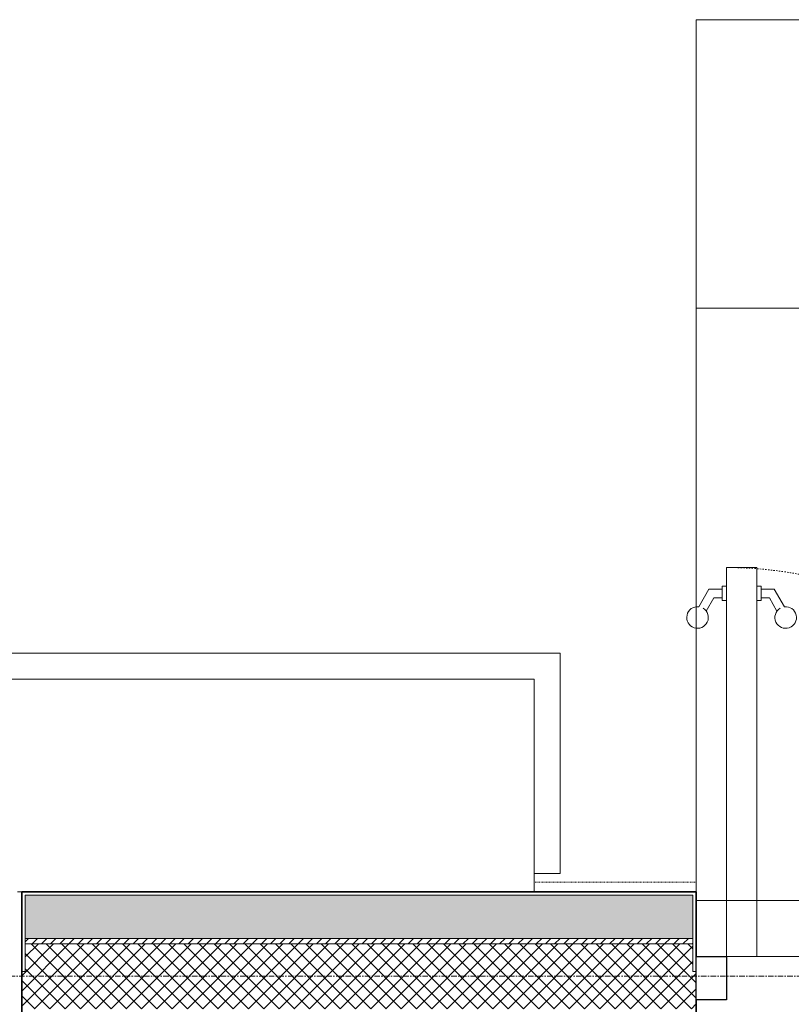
# Model space of a CAD drawing. Header units: millimetres. Extents: x -37728 to 44100, y 631619 to 691915.
# Tile 127 of 256: x -4734 to -2948, y 663065 to 665343. Entities that reach past the tile are written whole.
import ezdxf

# ---------------------------------------------------------------- set-up
doc = ezdxf.new("R2010")
doc.units = ezdxf.units.MM
for name, pattern in [('__FK_przerywana', [0.32004, 0.16002, -0.16002]), ('Kreska', [0.635, 0.3175, -0.3175]), ('Linia siatki', [2.2225, 1.27, -0.3175, 0.3175, -0.3175])]:
    doc.linetypes.add(name, pattern=pattern)
doc.layers.add('_XREF', color=7, linetype='Continuous')
for name, color, linetype, lineweight in [('A-DETL-MBND', 252, 'Continuous', 5), ('A-DOOR', 252, 'Continuous', 5), ('A-DOOR-FRAM', 252, 'Continuous', 25), ('A-DOOR-HDLN', 252, 'Kreska', 5), ('A-FLOR', 252, 'Continuous', 5), ('A-FLOR-LEVL', 252, 'Continuous', 5), ('A-WALL', 252, 'Continuous', 35), ('A-WALL-PATT', 252, 'Continuous', 35), ('S-GRID', 252, 'Continuous', 5)]:
    doc.layers.add(name, color=color, linetype=linetype, lineweight=lineweight)

# ---------------------------------------------------------------- blocks, each defined once
blk = doc.blocks.new('Drz Drzwi przeszklone x2 ___FK_04_0 ze szprosami - Dz_1 - Z - zwykłe - 151 x 240 _180 x 229_5_ EI 31-9118767-__-00_00 Przyziemie PB')
at = {"layer": 'A-DOOR', "color": 252}
for p, q in [((83, -3.4), (90, -3.4)), ((83, -93.4), (83, -3.4)), ((90, -93.4), (90, -3.4)), ((80.08, -86.4), (78.31, -83.33)), ((92.92, -86.4), (94.69, -83.33)), ((78.93, -88.4), (76.58, -84.33)), ((80.08, -86.4), (82, -86.4)), ((82, -85.75), (82, -89.05)), ((83, -85.75), (82, -85.75)), ((90, -85.75), (91, -85.75)), ((91, -85.75), (91, -89.05)), ((92.92, -86.4), (91, -86.4)), ((94.07, -88.4), (96.42, -84.33)), ((78.93, -88.4), (82, -88.4)), ((94.07, -88.4), (91, -88.4)), ((82, -89.05), (83, -89.05)), ((91, -89.05), (90, -89.05)), ((90, -93.4), (83, -93.4))]:
    blk.add_line(p, q, dxfattribs=at)
for centre, start, end in [((76.3, -81.85), 301.4052, 276.4218), ((96.7, -81.85), 263.5782, 238.5948)]:
    blk.add_arc(centre, 2.5, start, end, dxfattribs=at)
at = {"layer": 'A-DOOR-FRAM', "color": 252}
for p, q in [((90, -3.4), (90, 6.6)), ((90, 6.6), (97, 6.6)), ((97, 6.6), (97, -3.4)), ((97, -3.4), (90, -3.4))]:
    blk.add_line(p, q, dxfattribs=at)
at = {"layer": 'A-DOOR-HDLN', "color": 252}
blk.add_arc((90, -3.4), 90, 180, 270, dxfattribs=at)
blk = doc.blocks.new('A$C4e31ac75')
at = {"layer": 'A-WALL-PATT', "lineweight": 5}
h = blk.add_hatch(dxfattribs=at)
h.set_pattern_fill('FP_7', color=256, style=0, pattern_type=2)
h.set_pattern_definition([(0, (-64249.1606, -65444.3874), (2.381, 1.375), [1.587, -3.175]), (120, (-64249.1606, -65444.3874), (-2.38128493, 1.374506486), [1.587, -3.175]), (60, (-64249.1606, -65444.3874), (-0.00028493, 2.749506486), [0, -3.175, 1.587, 0])])
h.paths.add_polyline_path([(-639.85, 793.65), (-639.85, 803.65), (-794.35, 803.65), (-794.35, 793.65), (-643.56, 793.65)])
h.paths.add_polyline_path([(-444.25, 793.65), (-290.55, 793.65), (-290.55, 803.65), (-444.25, 803.65), (-444.25, 800.19)])
h.paths.add_polyline_path([(-1093.65, 793.65), (-935.95, 793.65), (-935.95, 803.65), (-1093.65, 803.65), (-1093.65, 793.83)])
h.paths.add_polyline_path([(7.5, 793.65), (18.75, 793.65), (18.74, 803.65), (-148.95, 803.65), (-148.95, 793.65), (-7.5, 793.65)])
h = blk.add_hatch(dxfattribs=at)
h.set_pattern_fill('FP_8', color=256, style=0, pattern_type=2)
h.set_pattern_definition([(45, (-64249.1606, -65444.3874), (-1.060660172, 1.060660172), [])])
h.paths.add_polyline_path([(-1070.06, 792.4), (-935.95, 792.4), (-935.95, 793.65), (-1092.4, 793.65), (-1092.4, 792.4), (-1071.15, 792.4)])
h.paths.add_polyline_path([(-794.35, 792.4), (-639.85, 792.4), (-639.85, 793.65), (-794.35, 793.65)])
h.paths.add_polyline_path([(-35.71, 792.4), (8.75, 792.4), (8.75, 793.65), (-148.95, 793.65), (-148.95, 792.4), (-83.21, 792.4)])
h.paths.add_polyline_path([(-444.25, 792.4), (-290.55, 792.4), (-290.55, 793.65), (-444.25, 793.65)])
h = blk.add_hatch(dxfattribs=at)
h.set_pattern_fill('FP_9', color=256, style=0, pattern_type=2)
h.set_pattern_definition([(45, (-64249.1606, -65444.3874), (-1.76776695, 1.76776695), []), (135, (-64249.1606, -65444.3874), (-1.76776695, -1.76776695), [])])
h.paths.add_polyline_path([(-1076.15, 777.4), (-935.15, 777.4), (-935.15, 786.05), (-935.95, 786.05), (-935.95, 792.4), (-1077.4, 792.4), (-1077.4, 777.4), (-1076.89, 777.4)])
h.paths.add_polyline_path([(-795.15, 777.4), (-639.05, 777.4), (-639.05, 786.05), (-639.85, 786.05), (-639.85, 792.4), (-794.35, 792.4), (-794.35, 786.05), (-795.15, 786.02), (-795.15, 780.32)])
h.paths.add_polyline_path([(-7.5, 777.4), (7.5, 777.4), (7.5, 792.4), (-148.95, 792.4), (-148.95, 786.05), (-149.75, 786.05), (-149.75, 777.4), (-35.71, 777.4)])
h.paths.add_polyline_path([(-368.18, 777.4), (-289.75, 777.4), (-289.75, 786.05), (-290.55, 786.05), (-290.55, 792.4), (-444.25, 792.4), (-444.25, 786.05), (-445.05, 786.05), (-445.05, 777.4), (-415.67, 777.4)])
at = {"layer": 'A-DETL-MBND', "linetype": '__FK_przerywana'}
blk.add_line((-639.05, 806.65), (-676.55, 806.65), dxfattribs=at)
at = {"layer": 'A-FLOR'}
for p, q in [((-445.05, 939.45), (-639.05, 939.45)), ((-639.05, 939.45), (-639.05, 804.45)), ((-676.55, 853.65), (-1155.5, 853.65)), ((-676.55, 804.45), (-676.55, 808.65)), ((-632.05, 789.45), (-452.05, 789.45))]:
    blk.add_line(p, q, dxfattribs=at)
at = {"layer": 'A-FLOR-LEVL'}
for p, q in [((-639.05, 1006.15), (-445.05, 1006.15)), ((-639.05, 1006.15), (-639.05, 939.45)), ((-639.05, 939.45), (-445.05, 939.45))]:
    blk.add_line(p, q, dxfattribs=at)
at = {"layer": 'A-WALL', "lineweight": 5}
for p, q in [((-670.55, 859.65), (-1161.5, 859.65)), ((-670.55, 859.65), (-670.55, 808.65)), ((-676.55, 808.65), (-676.55, 853.65)), ((-670.55, 808.65), (-676.55, 808.65)), ((-796.15, 804.45), (-795.15, 804.45)), ((-794.35, 803.65), (-794.35, 786.05)), ((-639.85, 803.65), (-794.35, 803.65)), ((-639.85, 786.05), (-639.85, 803.65)), ((-639.05, 802.45), (-445.05, 802.45)), ((-639.85, 793.65), (-794.35, 793.65)), ((-639.85, 792.4), (-794.35, 792.4)), ((-795.15, 786.05), (-794.35, 786.05)), ((-639.85, 786.05), (-639.05, 786.05))]:
    blk.add_line(p, q, dxfattribs=at)
at = {"layer": 'A-WALL'}
for p, q in [((-639.05, 804.45), (-795.15, 804.45)), ((-795.15, 804.45), (-795.15, 767.65)), ((-639.05, 789.45), (-639.05, 804.45)), ((-639.05, 767.65), (-639.05, 779.45))]:
    blk.add_line(p, q, dxfattribs=at)
at = {"layer": 'S-GRID', "linetype": 'Linia siatki'}
blk.add_line((-1251.38, 784.9), (156.7, 784.9), dxfattribs=at)
at = {"layer": 'A-DOOR', "rotation": 180}
blk.add_blockref('Drz Drzwi przeszklone x2 ___FK_04_0 ze szprosami - Dz_1 - Z - zwykłe - 151 x 240 _180 x 229_5_ EI 31-9118767-__-00_00 Przyziemie PB', (-542.05, 786.05), dxfattribs=at)

msp = doc.modelspace()

# ---------------------------------------------------------------- block references
at = {"layer": '_XREF', "xscale": 10, "yscale": 10, "zscale": 10}
msp.add_blockref('A$C4e31ac75', (3222.8, 655281.1), dxfattribs=at)

doc.saveas('drawing.dxf')
